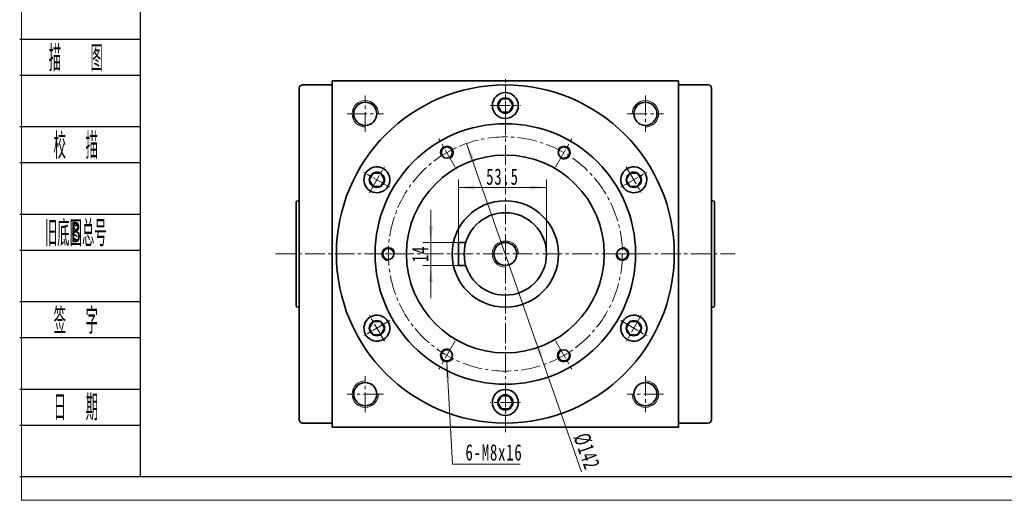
# Model space of a CAD drawing. Header units: millimetres. Extents: x 2179 to 3397, y 2605 to 3461.
# Tile 1 of 7: x 2185 to 2783, y 2605 to 2896. Entities that reach past the tile are written whole.
import ezdxf
from ezdxf.enums import TextEntityAlignment as Align

# ---------------------------------------------------------------- set-up
doc = ezdxf.new("R2010")
doc.units = ezdxf.units.MM
doc.set_wipeout_variables(frame=1)
doc.linetypes.add('点画线', pattern=[18, 12, -2, 2, -2])
doc.layers.get('0').update_dxf_attribs({"lineweight": 35})
doc.layers.add('2细线层', color=4, linetype='Continuous')
doc.layers.add('6文字层', color=3, linetype='Continuous')
for name, color, linetype, lineweight in [('中心线层', 1, '点画线', 18), ('图框_外框线', 7, 'Continuous', 18), ('尺寸线层', 3, 'Continuous', 18), ('粗实线层', 7, 'Continuous', 35)]:
    doc.layers.add(name, color=color, linetype=linetype, lineweight=lineweight)
doc.styles.add('PC_TEXTSTYLE', font='ISOCP.SHX', dxfattribs={"width": 0.707, "bigfont": 'GBCBIG.SHX'})
doc.styles.add('标准', font='txt', dxfattribs={"width": 0.667})
doc.dimstyles.new('a4-1-1.5', dxfattribs={"dimtxt": 4.5, "dimasz": 4.5, "dimexe": 2.25, "dimexo": 0, "dimgap": 0.75, "dimtad": 1, "dimdec": 3, "dimdsep": 46, "dimtxsty": '标准', "dimblk": '_CAXARROW', "dimcen": 0, "dimdle": 9, "dimazin": 2, "dimtfac": 0.707107, "dimtdec": 3, "dimtix": 1, "dimtmove": 2, "dimatfit": 3, "dimfxl": 0, "dimfrac": 2, "dimtolj": 1, "dimarcsym": 0})

# ---------------------------------------------------------------- blocks, each defined once
blk = doc.blocks.new('*X40')
at = {"layer": '中心线层', "linetype": '点画线', "lineweight": 18}
for p, q in [((0, -9.12), (0, 9.12)), ((-9.12, 0), (9.12, 0))]:
    blk.add_line(p, q, dxfattribs=at)
at = {"layer": '粗实线层'}
for p, q in [((-4.62, 0), (-2.31, 4)), ((-4.62, 0), (-2.31, -4)), ((-2.31, 4), (2.31, 4)), ((4.62, 0), (2.31, 4)), ((4.62, 0), (2.31, 4)), ((4.62, 0), (2.31, -4)), ((-2.31, -4), (2.31, -4))]:
    blk.add_line(p, q, dxfattribs=at)
blk.add_circle((0, 0), 4.62, dxfattribs=at)
for start, end in [(0, 180), (180, 360)]:
    blk.add_arc((0, 0), 7.87, start, end, dxfattribs=at)
blk = doc.blocks.new('*X41')
at = {"layer": '尺寸线层', "linetype": 'Continuous'}
for points in [[(2434.95, 2761.05), (2436.19, 2770.95), (2433.72, 2770.95)], [(2434.95, 2747.05), (2436.19, 2737.15), (2433.72, 2737.15)]]:
    blk.add_hatch(color=0, dxfattribs=at).paths.add_polyline_path(points, flags=0)
at = {"layer": '尺寸线层', "color": 0, "linetype": 'Continuous'}
for p, q in [((2434.95, 2780.85), (2434.95, 2727.25)), ((2451.62, 2761.05), (2430, 2761.05)), ((2451.62, 2747.05), (2430, 2747.05))]:
    blk.add_line(p, q, dxfattribs=at)
at = {"layer": '尺寸线层', "color": 0, "insert": (2428.41, 2754.05), "char_height": 9.9, "width": 19.8, "attachment_point": 5, "rotation": 90, "line_spacing_factor": 1.15057, "style": '标准'}
blk.add_mtext('\\T1.1;14', dxfattribs=at)
blk = doc.blocks.new('_CAXARROW')
blk.add_hatch(color=0).paths.add_polyline_path([(0, 0), (-1, 0.125), (-1, -0.125)], flags=0)
blk = doc.blocks.new('*X42')
at = {"layer": '尺寸线层', "linetype": 'Continuous'}
for points in [[(2451.62, 2794.36), (2461.52, 2795.59), (2461.52, 2793.12)], [(2505.12, 2794.36), (2495.22, 2795.59), (2495.22, 2793.12)]]:
    blk.add_hatch(color=0, dxfattribs=at).paths.add_polyline_path(points, flags=0)
at = {"layer": '尺寸线层', "color": 0, "linetype": 'Continuous'}
for p, q in [((2451.62, 2761.05), (2451.62, 2799.31)), ((2505.12, 2754.05), (2505.12, 2799.31)), ((2451.62, 2794.36), (2505.12, 2794.36))]:
    blk.add_line(p, q, dxfattribs=at)
at = {"layer": '尺寸线层', "color": 0, "insert": (2478.37, 2800.9), "char_height": 9.9, "width": 35.9362, "attachment_point": 5, "line_spacing_factor": 1.15057, "style": '标准'}
blk.add_mtext('\\T1.1;53.5', dxfattribs=at)
blk = doc.blocks.new('*X43')
at = {"layer": '尺寸线层', "linetype": 'Continuous'}
blk.add_hatch(color=0, dxfattribs=at).paths.add_polyline_path([(-6.37, 61.9), (-4.59, 52.08), (-7.07, 51.95)], flags=0)
at = {"layer": '尺寸线层', "color": 0, "linetype": 'Continuous'}
blk.add_line((-6.37, 61.9), (-3, 0), dxfattribs=at)
at = {"layer": '尺寸线层', "color": 0}
for p, q in [((-3, 0), (0, 0)), ((0, 0), (38.07, 0)), ((0, 0), (0, 0))]:
    blk.add_line(p, q, dxfattribs=at)
at = {"layer": '尺寸线层', "color": 0, "insert": (4.95, 1.98), "char_height": 9.9, "width": 66.2329, "attachment_point": 7, "line_spacing_factor": 1.15057, "style": '标准'}
blk.add_mtext('\\T1.1;6-M8x16', dxfattribs=at)
blk = doc.blocks.new('*X44')
at = {"layer": '尺寸线层', "linetype": 'Continuous'}
for points in [[(2456.63, 2821.05), (2458.74, 2811.3), (2461.07, 2812.12)], [(2503.62, 2687.05), (2499.18, 2695.99), (2501.51, 2696.8)]]:
    blk.add_hatch(color=0, dxfattribs=at).paths.add_polyline_path(points, flags=0)
at = {"layer": '尺寸线层', "color": 0, "linetype": 'Continuous'}
blk.add_line((2526.43, 2622.01), (2456.63, 2821.05), dxfattribs=at)
at = {"layer": '尺寸线层', "color": 0, "insert": (2529.49, 2634.38), "char_height": 9.9, "width": 42.6466, "attachment_point": 5, "rotation": 289.32486, "line_spacing_factor": 1.15057, "style": '标准'}
blk.add_mtext('\\T1.1;%%C142', dxfattribs=at)

msp = doc.modelspace()

# ---------------------------------------------------------------- linework, layer by layer
at = {"layer": '2细线层'}
for p, q in [((2185.4459, 2884.3512), (2258.5038, 2884.3512)), ((2185.4459, 2862.5072), (2258.5038, 2862.5072)), ((2185.4459, 2831.3013), (2258.5038, 2831.3013)), ((2185.4459, 2809.4573), (2258.5038, 2809.4573)), ((2185.4459, 2778.2515), (2258.5038, 2778.2515)), ((2185.4459, 2756.4074), (2258.5038, 2756.4074)), ((2185.4459, 2725.2016), (2258.5038, 2725.2016)), ((2185.4459, 2703.3575), (2258.5038, 2703.3575)), ((2185.4459, 2672.1517), (2258.5038, 2672.1517)), ((2185.4459, 2650.3076), (2258.5038, 2650.3076)), ((2185.4459, 2619.1018), (2258.5038, 2619.1018))]:
    msp.add_line(p, q, dxfattribs=at)
at = {"layer": '中心线层'}
for p, q in [((2480.1234, 2646.0521), (2480.1234, 2862.0521)), ((2395.1234, 2828.0521), (2395.1234, 2850.0521)), ((2565.1234, 2850.0521), (2565.1234, 2828.0521)), ((2384.1234, 2839.0521), (2406.1234, 2839.0521)), ((2554.1234, 2839.0521), (2576.1234, 2839.0521)), ((2449.6917, 2806.7614), (2439.7991, 2823.8958)), ((2510.5551, 2806.7614), (2520.4476, 2823.8958)), ((2340.6975, 2754.0521), (2619.6078, 2754.0521)), ((2419.2599, 2754.0521), (2399.4749, 2754.0521)), ((2540.9868, 2754.0521), (2560.7719, 2754.0521)), ((2449.6917, 2701.3428), (2439.7991, 2684.2085)), ((2510.5551, 2701.3428), (2520.4476, 2684.2085)), ((2395.1234, 2658.0521), (2395.1234, 2680.0521)), ((2565.1234, 2680.0521), (2565.1234, 2658.0521)), ((2406.1234, 2669.0521), (2384.1234, 2669.0521)), ((2576.1234, 2669.0521), (2554.1234, 2669.0521))]:
    msp.add_line(p, q, dxfattribs=at)
at = {"layer": '粗实线层'}
for p, q in [((2375.1234, 2856.5521), (2357.1234, 2856.5521)), ((2375.1234, 2649.0521), (2375.1234, 2859.0521)), ((2375.1234, 2859.0521), (2585.1234, 2859.0521)), ((2585.1234, 2649.0521), (2585.1234, 2859.0521)), ((2585.1234, 2856.5521), (2603.1234, 2856.5521)), ((2355.1234, 2854.5521), (2355.1234, 2653.5521)), ((2605.1234, 2854.5521), (2605.1234, 2653.5521)), ((2353.1234, 2722.8021), (2353.1234, 2785.3021)), ((2355.1234, 2786.3021), (2354.1234, 2786.3021)), ((2605.1234, 2786.3021), (2606.1234, 2786.3021)), ((2607.1234, 2722.8021), (2607.1234, 2785.3021)), ((2451.6234, 2761.0521), (2451.6234, 2747.0521)), ((2451.6234, 2761.0521), (2456.1234, 2761.0521)), ((2451.6234, 2747.0521), (2456.1234, 2747.0521)), ((2355.1234, 2721.8021), (2354.1234, 2721.8021)), ((2605.1234, 2721.8021), (2606.1234, 2721.8021)), ((2375.1234, 2651.5521), (2357.1234, 2651.5521)), ((2585.1234, 2649.0521), (2375.1234, 2649.0521)), ((2585.1234, 2651.5521), (2603.1234, 2651.5521))]:
    msp.add_line(p, q, dxfattribs=at)
for centre, radius in [((2480.1234, 2754.0521), 102.5), ((2395.1234, 2839.0521), 7), ((2565.1234, 2839.0521), 7), ((2480.1234, 2754.0521), 79), ((2480.1234, 2754.0521), 60), ((2444.6234, 2815.5399), 3.4), ((2515.6234, 2815.5399), 3.4), ((2480.1234, 2754.0521), 32.25), ((2480.1234, 2754.0521), 25), ((2480.1234, 2754.0521), 7), ((2409.1234, 2754.0521), 3.4), ((2551.1234, 2754.0521), 3.4), ((2444.6234, 2692.5643), 3.4), ((2515.6234, 2692.5643), 3.4), ((2395.1234, 2669.0521), 7), ((2565.1234, 2669.0521), 7)]:
    msp.add_circle(centre, radius, dxfattribs=at)
for centre, radius, start, end in [((2357.1234, 2854.5521), 2, 90, 180), ((2603.1234, 2854.5521), 2, 360, 90), ((2354.1234, 2785.3021), 1, 90.0000003, 180), ((2606.1234, 2785.3021), 1, 0, 89.9999997), ((2354.1234, 2722.8021), 1, 180, 269.9999997), ((2606.1234, 2722.8021), 1, 270.0000003, 0), ((2357.1234, 2653.5521), 2, 180, 270), ((2603.1234, 2653.5521), 2, 270, 0)]:
    msp.add_arc(centre, radius, start, end, dxfattribs=at)
at = {"layer": '粗实线层', "lineweight": 18}
for centre, radius, start, end in [((2395.1234, 2839.0521), 8, 0, 270), ((2565.1234, 2839.0521), 8, 270, 180), ((2444.6234, 2815.5399), 4, 300, 212.010791), ((2515.6234, 2815.5399), 4, 240, 152.010791), ((2480.1234, 2754.0521), 8, 360, 270), ((2409.1234, 2754.0521), 4, 0, 272.010791), ((2551.1234, 2754.0521), 4, 180, 92.010791), ((2444.6234, 2692.5643), 4, 60, 332.010791), ((2515.6234, 2692.5643), 4, 120, 32.010791), ((2395.1234, 2669.0521), 8, 90, 0), ((2565.1234, 2669.0521), 8, 180, 90)]:
    msp.add_arc(centre, radius, start, end, dxfattribs=at)

# ---------------------------------------------------------------- texts
at = {"layer": '6文字层', "color": 3, "style": 'PC_TEXTSTYLE'}
for s, width, p in [('描   图', 0.6667, (2219.4965, 2873.4292)), ('校  描', 0.667, (2219.4965, 2820.3793)), ('旧底图总号', 0.667, (2219.4965, 2767.3294)), ('签  字', 0.667, (2219.4965, 2714.2796)), ('日  期', 0.667, (2219.516, 2661.5411))]:
    msp.add_text(s, height=15.60291, dxfattribs=dict(at, width=width)).set_placement(p, align=Align.MIDDLE)
at = {"layer": '6文字层', "width": 0.707}
msp.add_text('B', height=12.4823, dxfattribs=at).set_placement((2219.4965, 2767.3294), align=Align.MIDDLE)

# ---------------------------------------------------------------- dimensions: what is measured, and where the dimension line sits
at = {"layer": '尺寸线层'}
dim = msp.add_linear_dim(base=(2505.1234, 2794.3558), p1=(2451.6234, 2761.0521), p2=(2505.1234, 2754.0521), dimstyle='a4-1-1.5', override={"dimsah": 1, "dimtfill": 1, "dimtzin": 8}, dxfattribs=at)
dim.commit()
dim.dimension.update_dxf_attribs({"geometry": '*X42', "text_midpoint": (2478.3734, 2800.9023)})
dim = msp.add_linear_dim(base=(2434.9542, 2747.0521), p1=(2451.6234, 2761.0521), p2=(2451.6234, 2747.0521), angle=270, dimstyle='a4-1-1.5', override={"dimsah": 1, "dimtfill": 1, "dimtzin": 8}, dxfattribs=at)
dim.commit()
dim.dimension.update_dxf_attribs({"geometry": '*X41', "text_midpoint": (2428.4077, 2754.0521)})

# ---------------------------------------------------------------- next in the draw order: wipeouts: each hides what was drawn before it
for points in [[(2487.9884, 2844.0521), (2487.9883, 2844.0924), (2487.988, 2844.1326), (2487.9875, 2844.1729), (2487.9867, 2844.2131), (2487.9858, 2844.2533), (2487.9847, 2844.2936), (2487.9833, 2844.3338), (2487.9818, 2844.374), (2487.98, 2844.4142), (2487.9781, 2844.4544), (2487.9759, 2844.4946), (2487.9736, 2844.5348), (2487.971, 2844.5749), (2487.9682, 2844.6151), (2487.9652, 2844.6552), (2487.962, 2844.6954), (2487.9586, 2844.7355), (2487.955, 2844.7755), (2487.9512, 2844.8156), (2487.9472, 2844.8557), (2487.943, 2844.8957), (2487.9386, 2844.9357), (2487.934, 2844.9757), (2487.9291, 2845.0156), (2487.9241, 2845.0555), (2487.9189, 2845.0955), (2487.9134, 2845.1353), (2487.9078, 2845.1752), (2487.9019, 2845.215), (2487.8959, 2845.2548), (2487.8959, 2845.2548), (2487.8304, 2845.6205), (2487.7478, 2845.9827), (2487.6481, 2846.3406), (2487.5316, 2846.6934), (2487.3986, 2847.0403), (2487.2494, 2847.3806), (2487.0842, 2847.7134), (2486.9036, 2848.038), (2486.7078, 2848.3538), (2486.4973, 2848.6599), (2486.2726, 2848.9558), (2486.0341, 2849.2407), (2485.7825, 2849.5141), (2485.5182, 2849.7752), (2485.2419, 2850.0236), (2484.9542, 2850.2587), (2484.6557, 2850.4799), (2484.3471, 2850.6868), (2484.0291, 2850.8788), (2483.7023, 2851.0557), (2483.3676, 2851.2169), (2483.0256, 2851.3621), (2482.6772, 2851.491), (2482.323, 2851.6033), (2481.964, 2851.6987), (2481.6008, 2851.7771), (2481.2343, 2851.8383), (2480.8654, 2851.8821), (2480.4948, 2851.9084), (2480.1234, 2851.9171), (2480.1234, 2851.9171), (2479.752, 2851.9084), (2479.3814, 2851.8821), (2479.0124, 2851.8383), (2478.646, 2851.7771), (2478.2828, 2851.6987), (2477.9237, 2851.6033), (2477.5696, 2851.491), (2477.2211, 2851.3621), (2476.8792, 2851.2169), (2476.5444, 2851.0557), (2476.2177, 2850.8788), (2475.8996, 2850.6868), (2475.591, 2850.4799), (2475.2925, 2850.2587), (2475.0048, 2850.0236), (2474.7285, 2849.7752), (2474.4643, 2849.5141), (2474.2126, 2849.2407), (2473.9742, 2848.9558), (2473.7495, 2848.6599), (2473.539, 2848.3538), (2473.3432, 2848.038), (2473.1625, 2847.7134), (2472.9974, 2847.3806), (2472.8482, 2847.0403), (2472.7152, 2846.6934), (2472.5987, 2846.3406), (2472.499, 2845.9827), (2472.4163, 2845.6205), (2472.3509, 2845.2548), (2472.3509, 2845.2548), (2472.3448, 2845.215), (2472.339, 2845.1752), (2472.3333, 2845.1353), (2472.3279, 2845.0955), (2472.3227, 2845.0555), (2472.3176, 2845.0156), (2472.3128, 2844.9757), (2472.3082, 2844.9357), (2472.3038, 2844.8957), (2472.2995, 2844.8557), (2472.2955, 2844.8156), (2472.2917, 2844.7755), (2472.2881, 2844.7355), (2472.2847, 2844.6954), (2472.2815, 2844.6552), (2472.2786, 2844.6151), (2472.2758, 2844.5749), (2472.2732, 2844.5348), (2472.2708, 2844.4946), (2472.2687, 2844.4544), (2472.2667, 2844.4142), (2472.265, 2844.374), (2472.2634, 2844.3338), (2472.2621, 2844.2936), (2472.261, 2844.2533), (2472.26, 2844.2131), (2472.2593, 2844.1729), (2472.2588, 2844.1326), (2472.2585, 2844.0924), (2472.2584, 2844.0521), (2472.2584, 2844.0521), (2472.2692, 2843.6405), (2472.3015, 2843.23), (2472.3552, 2842.8218), (2472.4303, 2842.4169), (2472.5264, 2842.0165), (2472.6433, 2841.6217), (2472.7808, 2841.2336), (2472.9383, 2840.8531), (2473.1156, 2840.4815), (2473.3121, 2840.1196), (2473.5272, 2839.7685), (2473.7605, 2839.4292), (2474.0111, 2839.1025), (2474.2785, 2838.7894), (2474.562, 2838.4907), (2474.8607, 2838.2073), (2475.1738, 2837.9399), (2475.5005, 2837.6892), (2475.8398, 2837.456), (2476.1909, 2837.2408), (2476.5527, 2837.0444), (2476.9244, 2836.8671), (2477.3048, 2836.7095), (2477.693, 2836.5721), (2478.0878, 2836.4551), (2478.4882, 2836.359), (2478.893, 2836.284), (2479.3013, 2836.2302), (2479.7118, 2836.1979), (2480.1234, 2836.1871), (2480.1234, 2836.1871), (2480.535, 2836.1979), (2480.9455, 2836.2302), (2481.3537, 2836.284), (2481.7586, 2836.359), (2482.159, 2836.4551), (2482.5538, 2836.5721), (2482.9419, 2836.7095), (2483.3224, 2836.8671), (2483.694, 2837.0444), (2484.0559, 2837.2408), (2484.407, 2837.456), (2484.7463, 2837.6892), (2485.073, 2837.9399), (2485.3861, 2838.2073), (2485.6848, 2838.4907), (2485.9682, 2838.7894), (2486.2356, 2839.1025), (2486.4863, 2839.4292), (2486.7195, 2839.7685), (2486.9347, 2840.1196), (2487.1311, 2840.4815), (2487.3084, 2840.8531), (2487.466, 2841.2336), (2487.6034, 2841.6217), (2487.7204, 2842.0165), (2487.8165, 2842.4169), (2487.8916, 2842.8218), (2487.9453, 2843.23), (2487.9776, 2843.6405)], [(2406.1136, 2805.8634), (2406.0787, 2805.8835), (2406.0437, 2805.9033), (2406.0086, 2805.923), (2405.9734, 2805.9425), (2405.9381, 2805.9618), (2405.9027, 2805.9809), (2405.8671, 2805.9999), (2405.8315, 2806.0187), (2405.7958, 2806.0372), (2405.7601, 2806.0557), (2405.7242, 2806.0739), (2405.6882, 2806.0919), (2405.6521, 2806.1098), (2405.616, 2806.1274), (2405.5797, 2806.1449), (2405.5434, 2806.1622), (2405.507, 2806.1793), (2405.4704, 2806.1963), (2405.4338, 2806.213), (2405.3972, 2806.2295), (2405.3604, 2806.2459), (2405.3235, 2806.2621), (2405.2866, 2806.2781), (2405.2496, 2806.2939), (2405.2125, 2806.3095), (2405.1753, 2806.3249), (2405.138, 2806.3401), (2405.1007, 2806.3551), (2405.0633, 2806.37), (2405.0258, 2806.3846), (2405.0258, 2806.3846), (2404.6764, 2806.5108), (2404.3213, 2806.6203), (2403.9616, 2806.713), (2403.5978, 2806.7885), (2403.2309, 2806.8468), (2402.8616, 2806.8876), (2402.4908, 2806.911), (2402.1193, 2806.9169), (2401.748, 2806.9052), (2401.3776, 2806.876), (2401.009, 2806.8293), (2400.643, 2806.7653), (2400.2805, 2806.684), (2399.9222, 2806.5858), (2399.5689, 2806.4707), (2399.2215, 2806.339), (2398.8807, 2806.1911), (2398.5472, 2806.0273), (2398.2219, 2805.8479), (2397.9054, 2805.6534), (2397.5984, 2805.4441), (2397.3016, 2805.2205), (2397.0158, 2804.9832), (2396.7414, 2804.7327), (2396.4792, 2804.4694), (2396.2298, 2804.1941), (2395.9936, 2803.9073), (2395.7712, 2803.6097), (2395.5631, 2803.3019), (2395.3698, 2802.9846), (2395.3698, 2802.9846), (2395.1917, 2802.6586), (2395.0292, 2802.3245), (2394.8826, 2801.9831), (2394.7523, 2801.6351), (2394.6387, 2801.2814), (2394.5418, 2800.9228), (2394.462, 2800.5599), (2394.3994, 2800.1937), (2394.3542, 2799.8249), (2394.3264, 2799.4544), (2394.3162, 2799.083), (2394.3235, 2798.7116), (2394.3483, 2798.3409), (2394.3907, 2797.9718), (2394.4504, 2797.6051), (2394.5273, 2797.2416), (2394.6214, 2796.8822), (2394.7323, 2796.5276), (2394.8598, 2796.1786), (2395.0037, 2795.8361), (2395.1636, 2795.5007), (2395.3391, 2795.1733), (2395.5299, 2794.8545), (2395.7356, 2794.5451), (2395.9556, 2794.2457), (2396.1896, 2793.9571), (2396.4369, 2793.6798), (2396.697, 2793.4145), (2396.9693, 2793.1618), (2397.2533, 2792.9223), (2397.2533, 2792.9223), (2397.2847, 2792.8971), (2397.3163, 2792.8722), (2397.348, 2792.8473), (2397.3798, 2792.8227), (2397.4118, 2792.7982), (2397.4438, 2792.7739), (2397.476, 2792.7497), (2397.5083, 2792.7257), (2397.5407, 2792.7019), (2397.5733, 2792.6782), (2397.606, 2792.6547), (2397.6388, 2792.6314), (2397.6717, 2792.6083), (2397.7047, 2792.5853), (2397.7379, 2792.5624), (2397.7711, 2792.5398), (2397.8045, 2792.5173), (2397.838, 2792.495), (2397.8716, 2792.4729), (2397.9054, 2792.4509), (2397.9392, 2792.4291), (2397.9731, 2792.4075), (2398.0072, 2792.386), (2398.0414, 2792.3648), (2398.0756, 2792.3437), (2398.11, 2792.3228), (2398.1445, 2792.302), (2398.1791, 2792.2814), (2398.2138, 2792.2611), (2398.2486, 2792.2408), (2398.2486, 2792.2408), (2398.6105, 2792.0444), (2398.9821, 2791.8671), (2399.3625, 2791.7095), (2399.7507, 2791.5721), (2400.1455, 2791.4551), (2400.5459, 2791.359), (2400.9507, 2791.284), (2401.359, 2791.2302), (2401.7695, 2791.1979), (2402.1811, 2791.1871), (2402.5927, 2791.1979), (2403.0032, 2791.2302), (2403.4115, 2791.284), (2403.8163, 2791.359), (2404.2167, 2791.4551), (2404.6115, 2791.5721), (2404.9997, 2791.7095), (2405.3801, 2791.8671), (2405.7517, 2792.0444), (2406.1136, 2792.2408), (2406.4647, 2792.456), (2406.804, 2792.6892), (2407.1307, 2792.9399), (2407.4438, 2793.2073), (2407.7425, 2793.4907), (2408.0259, 2793.7894), (2408.2933, 2794.1025), (2408.544, 2794.4292), (2408.7772, 2794.7685), (2408.9924, 2795.1196), (2408.9924, 2795.1196), (2409.1889, 2795.4815), (2409.3661, 2795.8531), (2409.5237, 2796.2336), (2409.6612, 2796.6217), (2409.7781, 2797.0165), (2409.8742, 2797.4169), (2409.9493, 2797.8218), (2410.003, 2798.23), (2410.0353, 2798.6405), (2410.0461, 2799.0521), (2410.0353, 2799.4638), (2410.003, 2799.8742), (2409.9493, 2800.2825), (2409.8742, 2800.6874), (2409.7781, 2801.0877), (2409.6612, 2801.4826), (2409.5237, 2801.8707), (2409.3661, 2802.2511), (2409.1889, 2802.6228), (2408.9924, 2802.9846), (2408.7772, 2803.3357), (2408.544, 2803.6751), (2408.2933, 2804.0017), (2408.0259, 2804.3148), (2407.7425, 2804.6135), (2407.4438, 2804.897), (2407.1307, 2805.1644), (2406.804, 2805.4151), (2406.4647, 2805.6483)], [(2561.9982, 2792.2408), (2562.033, 2792.2611), (2562.0677, 2792.2814), (2562.1023, 2792.302), (2562.1368, 2792.3228), (2562.1711, 2792.3437), (2562.2054, 2792.3648), (2562.2396, 2792.386), (2562.2736, 2792.4075), (2562.3076, 2792.4291), (2562.3414, 2792.4509), (2562.3751, 2792.4729), (2562.4087, 2792.495), (2562.4422, 2792.5173), (2562.4756, 2792.5398), (2562.5089, 2792.5624), (2562.542, 2792.5853), (2562.5751, 2792.6083), (2562.608, 2792.6314), (2562.6408, 2792.6547), (2562.6735, 2792.6782), (2562.706, 2792.7019), (2562.7385, 2792.7257), (2562.7708, 2792.7497), (2562.803, 2792.7739), (2562.835, 2792.7982), (2562.867, 2792.8227), (2562.8988, 2792.8473), (2562.9305, 2792.8722), (2562.962, 2792.8971), (2562.9934, 2792.9223), (2562.9934, 2792.9223), (2563.2774, 2793.1618), (2563.5498, 2793.4145), (2563.8099, 2793.6798), (2564.0572, 2793.9571), (2564.2911, 2794.2457), (2564.5112, 2794.5451), (2564.7168, 2794.8545), (2564.9076, 2795.1733), (2565.0832, 2795.5007), (2565.2431, 2795.8361), (2565.387, 2796.1786), (2565.5145, 2796.5276), (2565.6254, 2796.8822), (2565.7194, 2797.2416), (2565.7964, 2797.6051), (2565.8561, 2797.9718), (2565.8984, 2798.3409), (2565.9233, 2798.7116), (2565.9306, 2799.083), (2565.9204, 2799.4544), (2565.8926, 2799.8249), (2565.8474, 2800.1937), (2565.7848, 2800.5599), (2565.705, 2800.9228), (2565.6081, 2801.2814), (2565.4944, 2801.6351), (2565.3641, 2801.9831), (2565.2176, 2802.3245), (2565.0551, 2802.6586), (2564.877, 2802.9846), (2564.877, 2802.9846), (2564.6836, 2803.3019), (2564.4756, 2803.6097), (2564.2532, 2803.9073), (2564.017, 2804.1941), (2563.7675, 2804.4694), (2563.5053, 2804.7327), (2563.231, 2804.9832), (2562.9451, 2805.2205), (2562.6484, 2805.4441), (2562.3414, 2805.6534), (2562.0249, 2805.8479), (2561.6995, 2806.0273), (2561.3661, 2806.1911), (2561.0253, 2806.339), (2560.6778, 2806.4707), (2560.3246, 2806.5858), (2559.9663, 2806.684), (2559.6037, 2806.7653), (2559.2378, 2806.8293), (2558.8692, 2806.876), (2558.4988, 2806.9052), (2558.1275, 2806.9169), (2557.756, 2806.911), (2557.3852, 2806.8876), (2557.0159, 2806.8468), (2556.649, 2806.7885), (2556.2852, 2806.713), (2555.9254, 2806.6203), (2555.5704, 2806.5108), (2555.2209, 2806.3846), (2555.2209, 2806.3846), (2555.1835, 2806.37), (2555.146, 2806.3551), (2555.1087, 2806.3401), (2555.0715, 2806.3249), (2555.0343, 2806.3095), (2554.9972, 2806.2939), (2554.9602, 2806.2781), (2554.9232, 2806.2621), (2554.8864, 2806.2459), (2554.8496, 2806.2295), (2554.8129, 2806.213), (2554.7763, 2806.1963), (2554.7398, 2806.1793), (2554.7034, 2806.1622), (2554.667, 2806.1449), (2554.6308, 2806.1274), (2554.5946, 2806.1098), (2554.5586, 2806.0919), (2554.5226, 2806.0739), (2554.4867, 2806.0557), (2554.4509, 2806.0372), (2554.4152, 2806.0187), (2554.3796, 2805.9999), (2554.3441, 2805.9809), (2554.3087, 2805.9618), (2554.2734, 2805.9425), (2554.2382, 2805.923), (2554.2031, 2805.9033), (2554.1681, 2805.8835), (2554.1332, 2805.8634), (2554.1332, 2805.8634), (2553.7821, 2805.6483), (2553.4427, 2805.4151), (2553.1161, 2805.1644), (2552.803, 2804.897), (2552.5043, 2804.6135), (2552.2208, 2804.3148), (2551.9534, 2804.0017), (2551.7028, 2803.6751), (2551.4695, 2803.3357), (2551.2544, 2802.9846), (2551.0579, 2802.6228), (2550.8806, 2802.2511), (2550.7231, 2801.8707), (2550.5856, 2801.4826), (2550.4687, 2801.0877), (2550.3725, 2800.6874), (2550.2975, 2800.2825), (2550.2438, 2799.8742), (2550.2114, 2799.4638), (2550.2007, 2799.0521), (2550.2114, 2798.6405), (2550.2438, 2798.23), (2550.2975, 2797.8218), (2550.3725, 2797.4169), (2550.4687, 2797.0165), (2550.5856, 2796.6217), (2550.7231, 2796.2336), (2550.8806, 2795.8531), (2551.0579, 2795.4815), (2551.2544, 2795.1196), (2551.2544, 2795.1196), (2551.4695, 2794.7685), (2551.7028, 2794.4292), (2551.9534, 2794.1025), (2552.2208, 2793.7894), (2552.5043, 2793.4907), (2552.803, 2793.2073), (2553.1161, 2792.9399), (2553.4427, 2792.6892), (2553.7821, 2792.456), (2554.1332, 2792.2408), (2554.495, 2792.0444), (2554.8667, 2791.8671), (2555.2471, 2791.7095), (2555.6353, 2791.5721), (2556.0301, 2791.4551), (2556.4304, 2791.359), (2556.8353, 2791.284), (2557.2436, 2791.2302), (2557.654, 2791.1979), (2558.0657, 2791.1871), (2558.4773, 2791.1979), (2558.8878, 2791.2302), (2559.296, 2791.284), (2559.7009, 2791.359), (2560.1013, 2791.4551), (2560.4961, 2791.5721), (2560.8842, 2791.7095), (2561.2647, 2791.8671), (2561.6363, 2792.0444)], [(2398.2486, 2715.8634), (2398.2138, 2715.8432), (2398.1791, 2715.8228), (2398.1445, 2715.8023), (2398.11, 2715.7815), (2398.0756, 2715.7606), (2398.0414, 2715.7395), (2398.0072, 2715.7182), (2397.9731, 2715.6968), (2397.9392, 2715.6752), (2397.9054, 2715.6534), (2397.8716, 2715.6314), (2397.838, 2715.6093), (2397.8045, 2715.5869), (2397.7711, 2715.5645), (2397.7379, 2715.5418), (2397.7047, 2715.519), (2397.6717, 2715.496), (2397.6388, 2715.4728), (2397.606, 2715.4495), (2397.5733, 2715.426), (2397.5407, 2715.4024), (2397.5083, 2715.3785), (2397.476, 2715.3545), (2397.4438, 2715.3304), (2397.4118, 2715.3061), (2397.3798, 2715.2816), (2397.348, 2715.2569), (2397.3163, 2715.2321), (2397.2847, 2715.2071), (2397.2533, 2715.182), (2397.2533, 2715.182), (2396.9693, 2714.9424), (2396.697, 2714.6897), (2396.4369, 2714.4245), (2396.1896, 2714.1472), (2395.9556, 2713.8586), (2395.7356, 2713.5592), (2395.5299, 2713.2498), (2395.3391, 2712.931), (2395.1636, 2712.6036), (2395.0037, 2712.2682), (2394.8598, 2711.9256), (2394.7323, 2711.5767), (2394.6214, 2711.2221), (2394.5273, 2710.8627), (2394.4504, 2710.4992), (2394.3907, 2710.1325), (2394.3483, 2709.7634), (2394.3235, 2709.3927), (2394.3162, 2709.0212), (2394.3264, 2708.6498), (2394.3542, 2708.2794), (2394.3994, 2707.9106), (2394.462, 2707.5444), (2394.5418, 2707.1815), (2394.6387, 2706.8228), (2394.7523, 2706.4691), (2394.8826, 2706.1212), (2395.0292, 2705.7798), (2395.1917, 2705.4457), (2395.3698, 2705.1196), (2395.3698, 2705.1196), (2395.5631, 2704.8024), (2395.7712, 2704.4946), (2395.9936, 2704.1969), (2396.2298, 2703.9101), (2396.4792, 2703.6348), (2396.7414, 2703.3716), (2397.0158, 2703.1211), (2397.3016, 2702.8837), (2397.5984, 2702.6602), (2397.9054, 2702.4509), (2398.2219, 2702.2563), (2398.5472, 2702.077), (2398.8807, 2701.9131), (2399.2215, 2701.7652), (2399.5689, 2701.6336), (2399.9222, 2701.5185), (2400.2805, 2701.4202), (2400.643, 2701.339), (2401.009, 2701.275), (2401.3776, 2701.2283), (2401.748, 2701.1991), (2402.1193, 2701.1874), (2402.4908, 2701.1932), (2402.8616, 2701.2166), (2403.2309, 2701.2575), (2403.5978, 2701.3158), (2403.9616, 2701.3913), (2404.3213, 2701.4839), (2404.6764, 2701.5935), (2405.0258, 2701.7196), (2405.0258, 2701.7196), (2405.0633, 2701.7343), (2405.1007, 2701.7491), (2405.138, 2701.7642), (2405.1753, 2701.7794), (2405.2125, 2701.7948), (2405.2496, 2701.8104), (2405.2866, 2701.8262), (2405.3235, 2701.8422), (2405.3604, 2701.8584), (2405.3972, 2701.8747), (2405.4338, 2701.8913), (2405.4704, 2701.908), (2405.507, 2701.9249), (2405.5434, 2701.942), (2405.5797, 2701.9593), (2405.616, 2701.9768), (2405.6521, 2701.9945), (2405.6882, 2702.0124), (2405.7242, 2702.0304), (2405.7601, 2702.0486), (2405.7958, 2702.067), (2405.8315, 2702.0856), (2405.8671, 2702.1044), (2405.9027, 2702.1233), (2405.9381, 2702.1425), (2405.9734, 2702.1618), (2406.0086, 2702.1813), (2406.0437, 2702.201), (2406.0787, 2702.2208), (2406.1136, 2702.2408), (2406.1136, 2702.2408), (2406.4647, 2702.456), (2406.804, 2702.6892), (2407.1307, 2702.9399), (2407.4438, 2703.2073), (2407.7425, 2703.4907), (2408.0259, 2703.7894), (2408.2933, 2704.1025), (2408.544, 2704.4292), (2408.7772, 2704.7685), (2408.9924, 2705.1196), (2409.1889, 2705.4815), (2409.3661, 2705.8531), (2409.5237, 2706.2336), (2409.6612, 2706.6217), (2409.7781, 2707.0165), (2409.8742, 2707.4169), (2409.9493, 2707.8218), (2410.003, 2708.23), (2410.0353, 2708.6405), (2410.0461, 2709.0521), (2410.0353, 2709.4638), (2410.003, 2709.8742), (2409.9493, 2710.2825), (2409.8742, 2710.6874), (2409.7781, 2711.0877), (2409.6612, 2711.4826), (2409.5237, 2711.8707), (2409.3661, 2712.2511), (2409.1889, 2712.6228), (2408.9924, 2712.9846), (2408.9924, 2712.9846), (2408.7772, 2713.3357), (2408.544, 2713.6751), (2408.2933, 2714.0017), (2408.0259, 2714.3148), (2407.7425, 2714.6135), (2407.4438, 2714.897), (2407.1307, 2715.1644), (2406.804, 2715.4151), (2406.4647, 2715.6483), (2406.1136, 2715.8634), (2405.7517, 2716.0599), (2405.3801, 2716.2372), (2404.9997, 2716.3947), (2404.6115, 2716.5322), (2404.2167, 2716.6491), (2403.8163, 2716.7453), (2403.4115, 2716.8203), (2403.0032, 2716.874), (2402.5927, 2716.9064), (2402.1811, 2716.9171), (2401.7695, 2716.9064), (2401.359, 2716.874), (2400.9507, 2716.8203), (2400.5459, 2716.7453), (2400.1455, 2716.6491), (2399.7507, 2716.5322), (2399.3625, 2716.3947), (2398.9821, 2716.2372), (2398.6105, 2716.0599)], [(2554.1332, 2702.2408), (2554.1681, 2702.2208), (2554.2031, 2702.201), (2554.2382, 2702.1813), (2554.2734, 2702.1618), (2554.3087, 2702.1425), (2554.3441, 2702.1233), (2554.3796, 2702.1044), (2554.4152, 2702.0856), (2554.4509, 2702.067), (2554.4867, 2702.0486), (2554.5226, 2702.0304), (2554.5586, 2702.0124), (2554.5946, 2701.9945), (2554.6308, 2701.9768), (2554.667, 2701.9593), (2554.7034, 2701.942), (2554.7398, 2701.9249), (2554.7763, 2701.908), (2554.8129, 2701.8913), (2554.8496, 2701.8747), (2554.8864, 2701.8584), (2554.9232, 2701.8422), (2554.9602, 2701.8262), (2554.9972, 2701.8104), (2555.0343, 2701.7948), (2555.0715, 2701.7794), (2555.1087, 2701.7642), (2555.146, 2701.7491), (2555.1835, 2701.7343), (2555.2209, 2701.7196), (2555.2209, 2701.7196), (2555.5704, 2701.5935), (2555.9254, 2701.4839), (2556.2852, 2701.3913), (2556.649, 2701.3158), (2557.0159, 2701.2575), (2557.3852, 2701.2166), (2557.756, 2701.1932), (2558.1275, 2701.1874), (2558.4988, 2701.1991), (2558.8692, 2701.2283), (2559.2378, 2701.275), (2559.6037, 2701.339), (2559.9663, 2701.4202), (2560.3246, 2701.5185), (2560.6778, 2701.6336), (2561.0253, 2701.7652), (2561.3661, 2701.9131), (2561.6995, 2702.077), (2562.0249, 2702.2563), (2562.3414, 2702.4509), (2562.6484, 2702.6602), (2562.9451, 2702.8837), (2563.231, 2703.1211), (2563.5053, 2703.3716), (2563.7675, 2703.6348), (2564.017, 2703.9101), (2564.2532, 2704.1969), (2564.4756, 2704.4946), (2564.6836, 2704.8024), (2564.877, 2705.1196), (2564.877, 2705.1196), (2565.0551, 2705.4457), (2565.2176, 2705.7798), (2565.3641, 2706.1212), (2565.4944, 2706.4691), (2565.6081, 2706.8228), (2565.705, 2707.1815), (2565.7848, 2707.5444), (2565.8474, 2707.9106), (2565.8926, 2708.2794), (2565.9204, 2708.6498), (2565.9306, 2709.0212), (2565.9233, 2709.3927), (2565.8984, 2709.7634), (2565.8561, 2710.1325), (2565.7964, 2710.4992), (2565.7194, 2710.8627), (2565.6254, 2711.2221), (2565.5145, 2711.5767), (2565.387, 2711.9256), (2565.2431, 2712.2682), (2565.0832, 2712.6036), (2564.9076, 2712.931), (2564.7168, 2713.2498), (2564.5112, 2713.5592), (2564.2911, 2713.8586), (2564.0572, 2714.1472), (2563.8099, 2714.4245), (2563.5498, 2714.6897), (2563.2774, 2714.9424), (2562.9934, 2715.182), (2562.9934, 2715.182), (2562.962, 2715.2071), (2562.9305, 2715.2321), (2562.8988, 2715.2569), (2562.867, 2715.2816), (2562.835, 2715.3061), (2562.803, 2715.3304), (2562.7708, 2715.3545), (2562.7385, 2715.3785), (2562.706, 2715.4024), (2562.6735, 2715.426), (2562.6408, 2715.4495), (2562.608, 2715.4728), (2562.5751, 2715.496), (2562.542, 2715.519), (2562.5089, 2715.5418), (2562.4756, 2715.5645), (2562.4422, 2715.5869), (2562.4087, 2715.6093), (2562.3751, 2715.6314), (2562.3414, 2715.6534), (2562.3076, 2715.6752), (2562.2736, 2715.6968), (2562.2396, 2715.7182), (2562.2054, 2715.7395), (2562.1711, 2715.7606), (2562.1368, 2715.7815), (2562.1023, 2715.8023), (2562.0677, 2715.8228), (2562.033, 2715.8432), (2561.9982, 2715.8634), (2561.9982, 2715.8634), (2561.6363, 2716.0599), (2561.2647, 2716.2372), (2560.8842, 2716.3947), (2560.4961, 2716.5322), (2560.1013, 2716.6491), (2559.7009, 2716.7453), (2559.296, 2716.8203), (2558.8878, 2716.874), (2558.4773, 2716.9064), (2558.0657, 2716.9171), (2557.654, 2716.9064), (2557.2436, 2716.874), (2556.8353, 2716.8203), (2556.4304, 2716.7453), (2556.0301, 2716.6491), (2555.6353, 2716.5322), (2555.2471, 2716.3947), (2554.8667, 2716.2372), (2554.495, 2716.0599), (2554.1332, 2715.8634), (2553.7821, 2715.6483), (2553.4427, 2715.4151), (2553.1161, 2715.1644), (2552.803, 2714.897), (2552.5043, 2714.6135), (2552.2208, 2714.3148), (2551.9534, 2714.0017), (2551.7028, 2713.6751), (2551.4695, 2713.3357), (2551.2544, 2712.9846), (2551.2544, 2712.9846), (2551.0579, 2712.6228), (2550.8806, 2712.2511), (2550.7231, 2711.8707), (2550.5856, 2711.4826), (2550.4687, 2711.0877), (2550.3725, 2710.6874), (2550.2975, 2710.2825), (2550.2438, 2709.8742), (2550.2114, 2709.4638), (2550.2007, 2709.0521), (2550.2114, 2708.6405), (2550.2438, 2708.23), (2550.2975, 2707.8218), (2550.3725, 2707.4169), (2550.4687, 2707.0165), (2550.5856, 2706.6217), (2550.7231, 2706.2336), (2550.8806, 2705.8531), (2551.0579, 2705.4815), (2551.2544, 2705.1196), (2551.4695, 2704.7685), (2551.7028, 2704.4292), (2551.9534, 2704.1025), (2552.2208, 2703.7894), (2552.5043, 2703.4907), (2552.803, 2703.2073), (2553.1161, 2702.9399), (2553.4427, 2702.6892), (2553.7821, 2702.456)], [(2472.2584, 2664.0521), (2472.2585, 2664.0119), (2472.2588, 2663.9716), (2472.2593, 2663.9314), (2472.26, 2663.8912), (2472.261, 2663.8509), (2472.2621, 2663.8107), (2472.2634, 2663.7705), (2472.265, 2663.7303), (2472.2667, 2663.69), (2472.2687, 2663.6498), (2472.2708, 2663.6097), (2472.2732, 2663.5695), (2472.2758, 2663.5293), (2472.2786, 2663.4892), (2472.2815, 2663.449), (2472.2847, 2663.4089), (2472.2881, 2663.3688), (2472.2917, 2663.3287), (2472.2955, 2663.2887), (2472.2995, 2663.2486), (2472.3038, 2663.2086), (2472.3082, 2663.1686), (2472.3128, 2663.1286), (2472.3176, 2663.0886), (2472.3227, 2663.0487), (2472.3279, 2663.0088), (2472.3333, 2662.9689), (2472.339, 2662.9291), (2472.3448, 2662.8893), (2472.3509, 2662.8495), (2472.3509, 2662.8495), (2472.4163, 2662.4838), (2472.499, 2662.1216), (2472.5987, 2661.7636), (2472.7152, 2661.4108), (2472.8482, 2661.0639), (2472.9974, 2660.7237), (2473.1625, 2660.3909), (2473.3432, 2660.0662), (2473.539, 2659.7505), (2473.7495, 2659.4443), (2473.9742, 2659.1485), (2474.2126, 2658.8635), (2474.4643, 2658.5902), (2474.7285, 2658.329), (2475.0048, 2658.0807), (2475.2925, 2657.8456), (2475.591, 2657.6244), (2475.8996, 2657.4175), (2476.2177, 2657.2254), (2476.5444, 2657.0486), (2476.8792, 2656.8874), (2477.2211, 2656.7422), (2477.5696, 2656.6133), (2477.9237, 2656.501), (2478.2828, 2656.4055), (2478.646, 2656.3271), (2479.0124, 2656.266), (2479.3814, 2656.2222), (2479.752, 2656.1959), (2480.1234, 2656.1871), (2480.1234, 2656.1871), (2480.4948, 2656.1959), (2480.8654, 2656.2222), (2481.2343, 2656.266), (2481.6008, 2656.3271), (2481.964, 2656.4055), (2482.323, 2656.501), (2482.6772, 2656.6133), (2483.0256, 2656.7422), (2483.3676, 2656.8874), (2483.7023, 2657.0486), (2484.0291, 2657.2254), (2484.3471, 2657.4175), (2484.6557, 2657.6244), (2484.9542, 2657.8456), (2485.2419, 2658.0807), (2485.5182, 2658.329), (2485.7825, 2658.5902), (2486.0341, 2658.8635), (2486.2726, 2659.1485), (2486.4973, 2659.4443), (2486.7078, 2659.7505), (2486.9036, 2660.0662), (2487.0842, 2660.3909), (2487.2494, 2660.7237), (2487.3986, 2661.0639), (2487.5316, 2661.4108), (2487.6481, 2661.7636), (2487.7478, 2662.1216), (2487.8304, 2662.4838), (2487.8959, 2662.8495), (2487.8959, 2662.8495), (2487.9019, 2662.8893), (2487.9078, 2662.9291), (2487.9134, 2662.9689), (2487.9189, 2663.0088), (2487.9241, 2663.0487), (2487.9291, 2663.0886), (2487.934, 2663.1286), (2487.9386, 2663.1686), (2487.943, 2663.2086), (2487.9472, 2663.2486), (2487.9512, 2663.2887), (2487.955, 2663.3287), (2487.9586, 2663.3688), (2487.962, 2663.4089), (2487.9652, 2663.449), (2487.9682, 2663.4892), (2487.971, 2663.5293), (2487.9736, 2663.5695), (2487.9759, 2663.6097), (2487.9781, 2663.6498), (2487.98, 2663.69), (2487.9818, 2663.7303), (2487.9833, 2663.7705), (2487.9847, 2663.8107), (2487.9858, 2663.8509), (2487.9867, 2663.8912), (2487.9875, 2663.9314), (2487.988, 2663.9716), (2487.9883, 2664.0119), (2487.9884, 2664.0521), (2487.9884, 2664.0521), (2487.9776, 2664.4638), (2487.9453, 2664.8742), (2487.8916, 2665.2825), (2487.8165, 2665.6874), (2487.7204, 2666.0877), (2487.6034, 2666.4826), (2487.466, 2666.8707), (2487.3084, 2667.2511), (2487.1311, 2667.6228), (2486.9347, 2667.9846), (2486.7195, 2668.3357), (2486.4863, 2668.6751), (2486.2356, 2669.0017), (2485.9682, 2669.3148), (2485.6848, 2669.6135), (2485.3861, 2669.897), (2485.073, 2670.1644), (2484.7463, 2670.4151), (2484.407, 2670.6483), (2484.0559, 2670.8634), (2483.694, 2671.0599), (2483.3224, 2671.2372), (2482.9419, 2671.3947), (2482.5538, 2671.5322), (2482.159, 2671.6491), (2481.7586, 2671.7453), (2481.3537, 2671.8203), (2480.9455, 2671.874), (2480.535, 2671.9064), (2480.1234, 2671.9171), (2480.1234, 2671.9171), (2479.7118, 2671.9064), (2479.3013, 2671.874), (2478.893, 2671.8203), (2478.4882, 2671.7453), (2478.0878, 2671.6491), (2477.693, 2671.5322), (2477.3048, 2671.3947), (2476.9244, 2671.2372), (2476.5527, 2671.0599), (2476.1909, 2670.8634), (2475.8398, 2670.6483), (2475.5005, 2670.4151), (2475.1738, 2670.1644), (2474.8607, 2669.897), (2474.562, 2669.6135), (2474.2785, 2669.3148), (2474.0111, 2669.0017), (2473.7605, 2668.6751), (2473.5272, 2668.3357), (2473.3121, 2667.9846), (2473.1156, 2667.6228), (2472.9383, 2667.2511), (2472.7808, 2666.8707), (2472.6433, 2666.4826), (2472.5264, 2666.0877), (2472.4303, 2665.6874), (2472.3552, 2665.2825), (2472.3015, 2664.8742), (2472.2692, 2664.4638)]]:
    msp.add_wipeout(points).dxf.layer = '粗实线层'

# ---------------------------------------------------------------- next in the draw order: linework, layer by layer
at = {"layer": '中心线层'}
msp.add_circle((2480.1234, 2754.0521), 71, dxfattribs=at)
at = {"layer": '图框_外框线', "color": 3}
msp.add_lwpolyline([(2186.4438, 2604.6898), (3397.0517, 2604.6898), (3397.0517, 3460.7626), (2186.4438, 3460.7626)], close=True, dxfattribs=at)
at = {"layer": '图框_外框线', "color": 3, "lineweight": 25}
msp.add_lwpolyline([(2258.5038, 2619.1018), (3382.6397, 2619.1018), (3382.6397, 3446.3506), (2258.5038, 3446.3506)], close=True, dxfattribs=at)

# ---------------------------------------------------------------- next in the draw order: block references
at = {"layer": '尺寸线层'}
msp.add_blockref('*X43', (2450.9917, 2626.6665), dxfattribs=at)
at = {"layer": '粗实线层'}
msp.add_blockref('*X40', (2480.1234, 2844.0521), dxfattribs=at)
for p, rotation in [((2402.1811, 2799.0521), 59.99999999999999), ((2558.0657, 2799.0521), 299.9999999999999), ((2402.1811, 2709.0521), 120), ((2558.0657, 2709.0521), 240), ((2480.1234, 2664.0521), 180)]:
    msp.add_blockref('*X40', p, dxfattribs=dict(at, rotation=rotation))

# ---------------------------------------------------------------- next in the draw order: dimensions: what is measured, and where the dimension line sits
at = {"layer": '尺寸线层'}
dim = msp.add_diameter_dim_2p(p1=(2456.6278, 2821.0518), p2=(2503.619, 2687.0525), dimstyle='a4-1-1.5', override={"dimpost": '%%C<>', "dimsah": 1, "dimtfill": 1, "dimtzin": 8}, dxfattribs=at)
dim.commit()
dim.dimension.update_dxf_attribs({"geometry": '*X44', "text_midpoint": (2522.8999, 2632.0713), "dimtype": 163})

doc.saveas('drawing.dxf')
